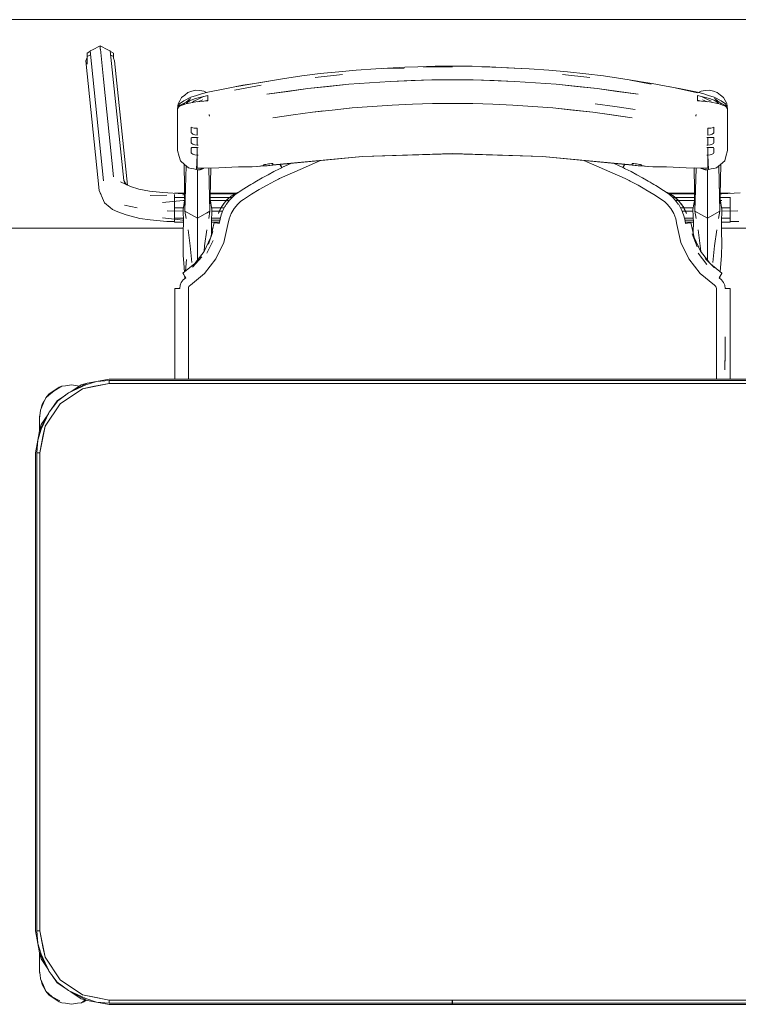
# Model space of a CAD drawing. Header units: millimetres. Extents: x 321 to 585, y -277 to 9.
# Tile 98 of 256: x 391.48 to 392.51, y -207.16 to -205.75. Entities that reach past the tile are written whole.
import ezdxf

# ---------------------------------------------------------------- set-up
doc = ezdxf.new("R2010")
doc.units = ezdxf.units.MM
doc.header["$MEASUREMENT"] = 0
doc.layers.add('IFC-Elemento de mobília-Contorno', color=152, linetype='Continuous', lineweight=5)
doc.layers.add('IFC-Viga-Contorno', color=66, linetype='Continuous', lineweight=5)

msp = doc.modelspace()

# ---------------------------------------------------------------- linework, layer by layer
at = {"layer": 'IFC-Elemento de mobília-Contorno', "color": 7, "lineweight": 5}
for p, q in [((391.5728, -205.7937), (391.5766, -205.7916)), ((391.5728, -205.7988), (391.5728, -205.7937)), ((391.5766, -205.7916), (391.5769, -205.7908)), ((391.5769, -205.7908), (391.5807, -205.7893)), ((391.5769, -205.7908), (391.5962, -205.9777)), ((391.5807, -205.7893), (391.5917, -205.7832)), ((391.5917, -205.7883), (391.5917, -205.7832)), ((391.5917, -205.7832), (391.6027, -205.7893)), ((391.5917, -205.7883), (391.5919, -205.7884)), ((391.5919, -205.7884), (391.5963, -205.8316)), ((391.6027, -205.7893), (391.6061, -205.7907)), ((391.6061, -205.7907), (391.6255, -205.9775)), ((391.6061, -205.7907), (391.6065, -205.7914)), ((391.6065, -205.7914), (391.6105, -205.7937)), ((391.6105, -205.8009), (391.6105, -205.7937)), ((391.6105, -205.7988), (391.6105, -205.7937)), ((391.5708, -205.805), (391.5728, -205.8003)), ((391.5708, -205.805), (391.5902, -205.9919)), ((391.5728, -205.7988), (391.5774, -205.7963)), ((391.5728, -205.8098), (391.5728, -205.7988)), ((391.6068, -205.7967), (391.6105, -205.7988)), ((391.6105, -205.8009), (391.6105, -205.7988)), ((391.6105, -205.8009), (391.6122, -205.8048)), ((391.6122, -205.8048), (391.6307, -205.9838)), ((391.8816, -205.8268), (391.9082, -205.8234)), ((391.9082, -205.8234), (391.935, -205.8206)), ((391.935, -205.8206), (391.9601, -205.8184)), ((391.9601, -205.8184), (391.9884, -205.8163)), ((391.9884, -205.8163), (392.0298, -205.814)), ((391.9996, -205.8162), (392.0292, -205.8153)), ((392.0298, -205.814), (392.0488, -205.8134)), ((392.0488, -205.8134), (392.0736, -205.8127)), ((392.0566, -205.8134), (392.0987, -205.8134)), ((392.0736, -205.8127), (392.0987, -205.8126)), ((392.0987, -205.8126), (392.1269, -205.8128)), ((392.1269, -205.8128), (392.1525, -205.8134)), ((392.1408, -205.8134), (392.1697, -205.8144)), ((392.1525, -205.8134), (392.1697, -205.8144)), ((392.1697, -205.8144), (392.1979, -205.8162)), ((392.1768, -205.8149), (392.209, -205.8163)), ((392.209, -205.8163), (392.2373, -205.8184)), ((392.2373, -205.8184), (392.264, -205.8207)), ((392.264, -205.8207), (392.2907, -205.8236)), ((392.2907, -205.8236), (392.3159, -205.8268)), ((391.5963, -205.8316), (391.6012, -205.8783)), ((391.7853, -205.8426), (391.8138, -205.8375)), ((391.797, -205.8401), (391.8138, -205.8375)), ((391.8138, -205.8375), (391.8425, -205.833)), ((391.82, -205.8365), (391.8538, -205.8309)), ((391.8538, -205.8309), (391.8816, -205.8268)), ((391.9012, -205.829), (391.9405, -205.8247)), ((391.9496, -205.8386), (392.0091, -205.8345)), ((391.9496, -205.8386), (391.9793, -205.8365)), ((391.9793, -205.8365), (392.0091, -205.8345)), ((392.0091, -205.8345), (392.0688, -205.8324)), ((392.0091, -205.8345), (392.039, -205.8334)), ((392.039, -205.8334), (392.0688, -205.8324)), ((392.0688, -205.8324), (392.1286, -205.8324)), ((392.1286, -205.8324), (392.1883, -205.8345)), ((392.1286, -205.8324), (392.1585, -205.8334)), ((392.1585, -205.8334), (392.1883, -205.8345)), ((392.1883, -205.8345), (392.2479, -205.8386)), ((392.1883, -205.8345), (392.2181, -205.8366)), ((392.2181, -205.8366), (392.2479, -205.8386)), ((392.2569, -205.8248), (392.2962, -205.829)), ((392.3159, -205.8268), (392.3437, -205.8309)), ((392.3437, -205.8309), (392.365, -205.8344)), ((392.355, -205.833), (392.3846, -205.8384)), ((392.355, -205.833), (392.386, -205.8374)), ((392.386, -205.8374), (392.4036, -205.8408)), ((391.7132, -205.8542), (391.7177, -205.8504)), ((391.7177, -205.8504), (391.7234, -205.8487)), ((391.7234, -205.8487), (391.7291, -205.8471)), ((391.7291, -205.8471), (391.7349, -205.8478)), ((391.7349, -205.8478), (391.7408, -205.8485)), ((391.7373, -205.8525), (391.7463, -205.8502)), ((391.7408, -205.8485), (391.7445, -205.8506)), ((391.7463, -205.8502), (391.7732, -205.8447)), ((391.7732, -205.8447), (391.797, -205.8401)), ((391.7847, -205.847), (391.8233, -205.8401)), ((391.8316, -205.8531), (391.8904, -205.8449)), ((391.8316, -205.8531), (391.8615, -205.8489)), ((391.8615, -205.8489), (391.8904, -205.8449)), ((391.8904, -205.8449), (391.9496, -205.8386)), ((391.8904, -205.8449), (391.92, -205.8417)), ((391.92, -205.8417), (391.9496, -205.8386)), ((392.2479, -205.8386), (392.3071, -205.8449)), ((392.2479, -205.8386), (392.2775, -205.8417)), ((392.2775, -205.8417), (392.3071, -205.8449)), ((392.3071, -205.8449), (392.3658, -205.8531)), ((392.3071, -205.8449), (392.3359, -205.8489)), ((392.3359, -205.8489), (392.3658, -205.8531)), ((392.4036, -205.8408), (392.4274, -205.8452)), ((392.4122, -205.8426), (392.4514, -205.851)), ((392.4274, -205.8452), (392.4511, -205.8502)), ((392.4511, -205.8502), (392.4602, -205.8525)), ((392.4529, -205.8506), (392.4567, -205.8485)), ((392.4567, -205.8485), (392.4625, -205.8478)), ((392.4625, -205.8478), (392.4684, -205.8471)), ((392.4684, -205.8471), (392.4741, -205.8488)), ((392.4741, -205.8488), (392.4798, -205.8504)), ((392.4798, -205.8504), (392.4843, -205.8542)), ((391.7039, -205.8668), (391.7063, -205.8624)), ((391.7057, -205.867), (391.7118, -205.8624)), ((391.7059, -205.8694), (391.7151, -205.8643)), ((391.7063, -205.8624), (391.7087, -205.858)), ((391.7087, -205.858), (391.7132, -205.8542)), ((391.7114, -205.868), (391.713, -205.8657)), ((391.7118, -205.8624), (391.7221, -205.8575)), ((391.715, -205.8667), (391.729, -205.8641)), ((391.7151, -205.8643), (391.7216, -205.8591)), ((391.7151, -205.8643), (391.7289, -205.8592)), ((391.7159, -205.8665), (391.7166, -205.8655)), ((391.7166, -205.8655), (391.7205, -205.8623)), ((391.7221, -205.8575), (391.7302, -205.8548)), ((391.7243, -205.8649), (391.7265, -205.8629)), ((391.7265, -205.8629), (391.7334, -205.8597)), ((391.7289, -205.8592), (391.7464, -205.8547)), ((391.729, -205.8641), (391.7464, -205.8625)), ((391.7302, -205.8548), (391.7373, -205.8525)), ((391.732, -205.8638), (391.7391, -205.8609)), ((391.7334, -205.8597), (391.7403, -205.8563)), ((391.7429, -205.8628), (391.7464, -205.8618)), ((391.7449, -205.8622), (391.7457, -205.8625)), ((391.7464, -205.8567), (391.7464, -205.8547)), ((391.7464, -205.8586), (391.7464, -205.8567)), ((391.7464, -205.8605), (391.7464, -205.8586)), ((391.7464, -205.8625), (391.7464, -205.8605)), ((392.4511, -205.8567), (392.4511, -205.8547)), ((392.4511, -205.8547), (392.4686, -205.8592)), ((392.4511, -205.8586), (392.4511, -205.8567)), ((392.4511, -205.8605), (392.4511, -205.8586)), ((392.4511, -205.8625), (392.4511, -205.8605)), ((392.4511, -205.8618), (392.4546, -205.8628)), ((392.4511, -205.8625), (392.4684, -205.8641)), ((392.4514, -205.8625), (392.4523, -205.8621)), ((392.4571, -205.8564), (392.464, -205.8598)), ((392.4583, -205.8609), (392.4654, -205.8638)), ((392.4602, -205.8525), (392.4673, -205.8548)), ((392.464, -205.8598), (392.471, -205.8629)), ((392.4673, -205.8548), (392.4754, -205.8575)), ((392.4684, -205.8641), (392.4825, -205.8667)), ((392.4686, -205.8592), (392.4823, -205.8643)), ((392.4754, -205.8575), (392.4856, -205.8624)), ((392.4758, -205.8591), (392.4823, -205.8643)), ((392.4763, -205.862), (392.4806, -205.8655)), ((392.4806, -205.8655), (392.4813, -205.8665)), ((392.4823, -205.8643), (392.4916, -205.8694)), ((392.4843, -205.8542), (392.4888, -205.858)), ((392.4843, -205.8657), (392.4856, -205.8678)), ((392.4856, -205.8624), (392.4915, -205.8668)), ((392.4888, -205.858), (392.4912, -205.8623)), ((392.4912, -205.8623), (392.4935, -205.8666)), ((391.6012, -205.8783), (391.606, -205.925)), ((391.7027, -205.8739), (391.7039, -205.8668)), ((391.7027, -205.8739), (391.7057, -205.867)), ((391.7027, -205.8739), (391.7059, -205.8694)), ((391.7027, -205.8739), (391.7044, -205.8718)), ((391.7027, -205.8889), (391.7027, -205.8739)), ((391.7044, -205.8718), (391.7059, -205.8701)), ((391.7059, -205.8701), (391.715, -205.8667)), ((391.7071, -205.8688), (391.7101, -205.8685)), ((391.8693, -205.8828), (391.8969, -205.8788)), ((391.8969, -205.8788), (391.9256, -205.8758)), ((391.8969, -205.8788), (391.9131, -205.8771)), ((391.9256, -205.8758), (391.9543, -205.8727)), ((391.9422, -205.874), (391.9543, -205.8727)), ((391.9543, -205.8727), (392.0119, -205.8686)), ((391.9543, -205.8727), (391.9831, -205.8706)), ((391.9831, -205.8706), (392.0119, -205.8686)), ((392.0119, -205.8686), (392.0409, -205.8676)), ((392.0409, -205.8676), (392.0698, -205.8665)), ((392.0698, -205.8665), (392.1277, -205.8665)), ((392.1277, -205.8665), (392.1566, -205.8676)), ((392.1566, -205.8676), (392.1855, -205.8686)), ((392.1855, -205.8686), (392.2432, -205.8727)), ((392.1855, -205.8686), (392.2143, -205.8706)), ((392.2143, -205.8706), (392.2432, -205.8727)), ((392.2432, -205.8727), (392.3005, -205.8788)), ((392.2432, -205.8727), (392.2718, -205.8758)), ((392.2718, -205.8758), (392.3005, -205.8788)), ((392.3005, -205.8788), (392.3574, -205.8869)), ((392.3005, -205.8788), (392.3282, -205.8828)), ((392.3039, -205.8668), (392.3323, -205.8708)), ((392.3039, -205.8668), (392.3321, -205.8708)), ((392.3321, -205.8708), (392.3618, -205.875)), ((392.3323, -205.8708), (392.3618, -205.875)), ((392.4825, -205.8667), (392.4916, -205.8701)), ((392.4875, -205.8686), (392.4903, -205.8687)), ((392.4915, -205.8668), (392.4947, -205.8739)), ((392.4916, -205.8694), (392.4947, -205.8739)), ((392.4916, -205.8701), (392.493, -205.8718)), ((392.493, -205.8718), (392.4947, -205.8739)), ((392.4935, -205.8666), (392.4947, -205.8739)), ((392.4947, -205.8889), (392.4947, -205.8739)), ((391.7027, -205.904), (391.7027, -205.8889)), ((391.7483, -205.8824), (391.7485, -205.8834)), ((391.7483, -205.8824), (391.7487, -205.8846)), ((391.7485, -205.8834), (391.7487, -205.8846)), ((391.8401, -205.8869), (391.8693, -205.8828)), ((392.3282, -205.8828), (392.3574, -205.8869)), ((392.4488, -205.8846), (392.4492, -205.8824)), ((392.4488, -205.8846), (392.449, -205.8834)), ((392.449, -205.8834), (392.4492, -205.8824)), ((392.4947, -205.9039), (392.4947, -205.8889)), ((391.7027, -205.919), (391.7027, -205.904)), ((391.7227, -205.9007), (391.7248, -205.9013)), ((391.7227, -205.9027), (391.7227, -205.9007)), ((391.7227, -205.9046), (391.7227, -205.9027)), ((391.7227, -205.9065), (391.7227, -205.9046)), ((391.7227, -205.9084), (391.7227, -205.9065)), ((391.7227, -205.9084), (391.7233, -205.9093)), ((391.7248, -205.9013), (391.7269, -205.9017)), ((391.7269, -205.9017), (391.7291, -205.902)), ((391.7291, -205.902), (391.7312, -205.9021)), ((391.7312, -205.9045), (391.7312, -205.9021)), ((391.7312, -205.907), (391.7312, -205.9045)), ((391.7312, -205.9094), (391.7312, -205.9069)), ((392.4662, -205.9021), (392.4684, -205.902)), ((392.4662, -205.9045), (392.4662, -205.9021)), ((392.4662, -205.907), (392.4662, -205.9045)), ((392.4662, -205.9094), (392.4662, -205.9069)), ((392.4684, -205.902), (392.4705, -205.9017)), ((392.4705, -205.9017), (392.4726, -205.9013)), ((392.4726, -205.9013), (392.4747, -205.9007)), ((392.4741, -205.9093), (392.4747, -205.9084)), ((392.4747, -205.9027), (392.4747, -205.9007)), ((392.4747, -205.9046), (392.4747, -205.9027)), ((392.4747, -205.9065), (392.4747, -205.9046)), ((392.4747, -205.9084), (392.4747, -205.9065)), ((392.4947, -205.9189), (392.4947, -205.9039)), ((391.7027, -205.934), (391.7027, -205.919)), ((391.7227, -205.9159), (391.7233, -205.9154)), ((391.7227, -205.9177), (391.7227, -205.9159)), ((391.7227, -205.9195), (391.7227, -205.9177)), ((391.7227, -205.9212), (391.7227, -205.9195)), ((391.7227, -205.923), (391.7227, -205.9212)), ((391.7227, -205.923), (391.7233, -205.9239)), ((391.7233, -205.9093), (391.7251, -205.9104)), ((391.7233, -205.9154), (391.7251, -205.9152)), ((391.7251, -205.9104), (391.7278, -205.9114)), ((391.7251, -205.9152), (391.7278, -205.9152)), ((391.7278, -205.9114), (391.7312, -205.9118)), ((391.7278, -205.9152), (391.7312, -205.9152)), ((391.7312, -205.9118), (391.7312, -205.9094)), ((391.7312, -205.918), (391.7312, -205.9152)), ((391.7312, -205.9208), (391.7312, -205.918)), ((391.7312, -205.9236), (391.7312, -205.9208)), ((391.7315, -205.9152), (391.7316, -205.9152)), ((391.732, -205.9152), (391.7324, -205.9152)), ((391.7324, -205.9152), (391.7327, -205.9152)), ((392.4647, -205.9152), (392.4651, -205.9152)), ((392.4651, -205.9152), (392.4655, -205.9152)), ((392.4662, -205.9118), (392.4662, -205.9094)), ((392.4662, -205.9118), (392.4696, -205.9114)), ((392.4662, -205.918), (392.4662, -205.9152)), ((392.4662, -205.9152), (392.4696, -205.9152)), ((392.4662, -205.9208), (392.4662, -205.918)), ((392.4662, -205.9236), (392.4662, -205.9208)), ((392.4696, -205.9114), (392.4723, -205.9104)), ((392.4696, -205.9152), (392.4723, -205.9152)), ((392.4723, -205.9104), (392.4741, -205.9093)), ((392.4723, -205.9152), (392.4741, -205.9154)), ((392.4741, -205.9154), (392.4747, -205.9159)), ((392.4741, -205.9239), (392.4747, -205.923)), ((392.4747, -205.9177), (392.4747, -205.9159)), ((392.4747, -205.9195), (392.4747, -205.9177)), ((392.4747, -205.9212), (392.4747, -205.9195)), ((392.4747, -205.923), (392.4747, -205.9212)), ((392.4947, -205.934), (392.4947, -205.9189)), ((391.606, -205.925), (391.6109, -205.9718)), ((391.7027, -205.934), (391.7052, -205.9426)), ((391.7227, -205.9305), (391.7233, -205.9299)), ((391.7227, -205.9322), (391.7227, -205.9305)), ((391.7227, -205.934), (391.7227, -205.9322)), ((391.7227, -205.9358), (391.7227, -205.934)), ((391.7227, -205.9375), (391.7227, -205.9358)), ((391.7233, -205.9239), (391.7251, -205.925)), ((391.7233, -205.9299), (391.7251, -205.9298)), ((391.7251, -205.925), (391.7278, -205.9259)), ((391.7251, -205.9298), (391.7278, -205.9298)), ((391.7278, -205.9259), (391.7312, -205.9264)), ((391.7278, -205.9298), (391.7312, -205.9298)), ((391.7312, -205.9264), (391.7312, -205.9236)), ((391.7312, -205.9326), (391.7312, -205.9298)), ((391.7312, -205.9353), (391.7312, -205.9326)), ((391.7312, -205.9382), (391.7312, -205.9353)), ((391.7315, -205.9264), (391.7327, -205.9264)), ((391.7316, -205.9264), (391.732, -205.9264)), ((391.7316, -205.9298), (391.7317, -205.9298)), ((391.732, -205.9264), (391.7324, -205.9264)), ((391.732, -205.9298), (391.7324, -205.9298)), ((391.7324, -205.9298), (391.7327, -205.9298)), ((392.4647, -205.9264), (392.4659, -205.9264)), ((392.4647, -205.9298), (392.4651, -205.9298)), ((392.4651, -205.9264), (392.4655, -205.9264)), ((392.4651, -205.9298), (392.4655, -205.9298)), ((392.4655, -205.9264), (392.4659, -205.9264)), ((392.4662, -205.9264), (392.4662, -205.9236)), ((392.4662, -205.9264), (392.4696, -205.9259)), ((392.4662, -205.9326), (392.4662, -205.9298)), ((392.4662, -205.9298), (392.4696, -205.9298)), ((392.4662, -205.9353), (392.4662, -205.9326)), ((392.4662, -205.9382), (392.4662, -205.9353)), ((392.4696, -205.9259), (392.4723, -205.925)), ((392.4696, -205.9298), (392.4723, -205.9298)), ((392.4723, -205.925), (392.4741, -205.9239)), ((392.4723, -205.9298), (392.4741, -205.9299)), ((392.4741, -205.9299), (392.4747, -205.9305)), ((392.4747, -205.9322), (392.4747, -205.9305)), ((392.4747, -205.934), (392.4747, -205.9322)), ((392.4747, -205.9358), (392.4747, -205.934)), ((392.4747, -205.9375), (392.4747, -205.9358)), ((392.4922, -205.9426), (392.4947, -205.934)), ((391.7052, -205.9426), (391.707, -205.9488)), ((391.707, -205.9488), (391.7128, -205.954)), ((391.7227, -205.9375), (391.7233, -205.9385)), ((391.7233, -205.9385), (391.7251, -205.9395)), ((391.7251, -205.9395), (391.7278, -205.9405)), ((391.7278, -205.9405), (391.7312, -205.9409)), ((391.7302, -205.9613), (391.7312, -205.9409)), ((391.7312, -205.9409), (391.7312, -205.9382)), ((391.7312, -205.9593), (391.7312, -205.9409)), ((391.7312, -205.9409), (391.7327, -205.941)), ((391.7312, -205.9409), (391.7315, -205.941)), ((391.7324, -205.941), (391.7327, -205.941)), ((391.84, -205.955), (391.9046, -205.9489)), ((391.8401, -205.9545), (391.9691, -205.9425)), ((391.8793, -205.9615), (391.9087, -205.9486)), ((391.9046, -205.9489), (391.9691, -205.9429)), ((391.9087, -205.9486), (391.909, -205.9485)), ((391.9691, -205.9425), (392.0987, -205.9384)), ((391.9691, -205.9429), (392.0339, -205.9409)), ((392.0339, -205.9409), (392.0987, -205.9389)), ((392.0987, -205.9384), (392.2283, -205.9425)), ((392.0987, -205.9389), (392.1635, -205.9409)), ((392.1635, -205.9409), (392.2283, -205.9429)), ((392.2283, -205.9425), (392.3574, -205.9545)), ((392.2283, -205.9429), (392.3072, -205.9503)), ((392.2879, -205.9485), (392.3472, -205.9743)), ((392.3072, -205.9503), (392.3574, -205.955)), ((392.4647, -205.941), (392.4662, -205.9409)), ((392.4647, -205.941), (392.4651, -205.941)), ((392.4659, -205.941), (392.4662, -205.9409)), ((392.4662, -205.9409), (392.4662, -205.9382)), ((392.4662, -205.9409), (392.4696, -205.9405)), ((392.4662, -205.9593), (392.4662, -205.9409)), ((392.4662, -205.9409), (392.4673, -205.9613)), ((392.4696, -205.9405), (392.4723, -205.9395)), ((392.4723, -205.9395), (392.4741, -205.9385)), ((392.4741, -205.9385), (392.4747, -205.9375)), ((392.4846, -205.954), (392.4904, -205.9488)), ((392.4904, -205.9488), (392.4922, -205.9426)), ((391.7123, -205.9535), (391.7136, -206.0215)), ((391.7128, -205.954), (391.7186, -205.9592)), ((391.7136, -206.0215), (391.7153, -205.9562)), ((391.7186, -205.9592), (391.7225, -205.9599)), ((391.7225, -205.9599), (391.7263, -205.9606)), ((391.7263, -205.9606), (391.7302, -205.9613)), ((391.7302, -205.9613), (391.7312, -205.9615)), ((391.7312, -205.9593), (391.7349, -205.9597)), ((391.7312, -205.9593), (391.7321, -205.9594)), ((391.7312, -205.9615), (391.7321, -205.9617)), ((391.7315, -205.9644), (391.7315, -205.9616)), ((391.7315, -205.998), (391.7315, -205.9644)), ((391.7321, -205.9594), (391.7331, -205.9595)), ((391.7321, -205.9617), (391.7331, -205.9619)), ((391.7331, -205.9595), (391.734, -205.9596)), ((391.7331, -205.9619), (391.7341, -205.9621)), ((391.734, -205.9596), (391.7349, -205.9597)), ((391.7341, -205.9621), (391.7348, -205.9618)), ((391.7348, -205.9618), (391.7356, -205.9615)), ((391.7349, -205.9597), (391.7386, -205.9597)), ((391.7349, -205.9597), (391.7358, -205.9597)), ((391.7356, -205.9615), (391.736, -205.9613)), ((391.7358, -205.9597), (391.7363, -205.9597)), ((391.736, -205.9613), (391.7364, -205.9612)), ((391.7363, -205.9597), (391.7368, -205.9597)), ((391.7364, -205.9612), (391.7368, -205.9611)), ((391.7368, -205.9597), (391.7372, -205.9597)), ((391.7368, -205.9611), (391.7372, -205.9609)), ((391.7372, -205.9597), (391.7377, -205.9597)), ((391.7372, -205.9609), (391.7375, -205.9608)), ((391.7375, -205.9608), (391.7379, -205.9606)), ((391.7377, -205.9597), (391.7382, -205.9597)), ((391.7379, -205.9606), (391.7383, -205.9605)), ((391.7383, -205.9605), (391.7387, -205.9603)), ((391.7386, -205.9597), (391.7624, -205.959)), ((391.7387, -205.9603), (391.7391, -205.9602)), ((391.7391, -205.9602), (391.7395, -205.96)), ((391.7395, -205.96), (391.7399, -205.9599)), ((391.7399, -205.9599), (391.7403, -205.9598)), ((391.7403, -205.9598), (391.7404, -205.9596)), ((391.7479, -205.9594), (391.7495, -206.0215)), ((391.7495, -206.0215), (391.7506, -205.9593)), ((391.7624, -205.959), (391.7906, -205.9578)), ((391.7906, -205.9578), (391.7936, -205.9575)), ((391.7936, -205.9575), (391.7976, -205.9577)), ((391.7976, -205.9577), (391.8018, -205.9577)), ((391.8018, -205.9577), (391.806, -205.9578)), ((391.806, -205.9578), (391.8103, -205.9577)), ((391.8101, -205.9578), (391.8286, -205.9563)), ((391.8101, -205.9577), (391.8101, -205.9578)), ((391.8101, -205.9578), (391.8103, -205.9577)), ((391.8186, -205.9569), (391.8267, -205.9559)), ((391.8186, -205.9569), (391.8268, -205.9561)), ((391.8267, -205.9553), (391.8271, -205.9548)), ((391.8267, -205.9554), (391.8267, -205.9553)), ((391.8267, -205.9556), (391.8267, -205.9554)), ((391.8267, -205.9557), (391.8267, -205.9556)), ((391.8267, -205.9559), (391.8267, -205.9557)), ((391.8268, -205.9561), (391.8275, -205.9563)), ((391.8271, -205.9548), (391.8282, -205.9544)), ((391.8275, -205.9563), (391.8286, -205.9563)), ((391.8282, -205.9544), (391.8298, -205.954)), ((391.8286, -205.9563), (391.8301, -205.9562)), ((391.8298, -205.954), (391.8317, -205.9537)), ((391.8301, -205.9562), (391.8317, -205.956)), ((391.8317, -205.9537), (391.8338, -205.9534)), ((391.8317, -205.956), (391.8338, -205.9557)), ((391.8331, -205.9689), (391.8414, -205.9645)), ((391.8338, -205.9534), (391.8359, -205.9532)), ((391.8338, -205.9557), (391.8359, -205.9555)), ((391.8359, -205.9532), (391.838, -205.9529)), ((391.8359, -205.9555), (391.8379, -205.9552)), ((391.8379, -205.9552), (391.84, -205.955)), ((391.838, -205.9529), (391.8401, -205.9527)), ((391.8396, -205.9527), (391.84, -205.955)), ((391.8396, -205.9527), (391.84, -205.955)), ((391.8401, -205.9531), (391.8401, -205.9527)), ((391.8401, -205.9536), (391.8401, -205.9531)), ((391.8401, -205.9541), (391.8401, -205.9536)), ((391.8401, -205.9545), (391.8401, -205.9541)), ((391.8414, -205.9645), (391.8498, -205.9603)), ((391.8498, -205.9603), (391.8506, -205.9599)), ((391.8498, -205.9743), (391.8793, -205.9615)), ((391.8504, -205.954), (391.8506, -205.9546)), ((391.8506, -205.9546), (391.8518, -205.957)), ((391.8506, -205.9599), (391.8515, -205.9595)), ((391.8508, -205.954), (391.8518, -205.956)), ((391.8515, -205.9595), (391.8523, -205.959)), ((391.8518, -205.956), (391.8531, -205.9586)), ((391.8518, -205.957), (391.8522, -205.9568)), ((391.8518, -205.957), (391.8522, -205.9568)), ((391.8518, -205.957), (391.8527, -205.9588)), ((391.8523, -205.959), (391.8531, -205.9586)), ((391.8531, -205.9586), (391.8667, -205.9525)), ((391.8531, -205.9586), (391.8666, -205.9525)), ((392.3303, -205.9524), (392.3439, -205.9586)), ((392.3303, -205.9524), (392.3439, -205.9586)), ((392.3439, -205.9586), (392.3452, -205.956)), ((392.3439, -205.9586), (392.3448, -205.959)), ((392.3443, -205.9588), (392.3452, -205.957)), ((392.3448, -205.9568), (392.3452, -205.957)), ((392.3448, -205.9568), (392.3452, -205.957)), ((392.3448, -205.959), (392.3456, -205.9595)), ((392.3452, -205.956), (392.3463, -205.9539)), ((392.3452, -205.957), (392.3464, -205.9546)), ((392.3456, -205.9595), (392.3464, -205.9599)), ((392.3464, -205.9546), (392.3467, -205.954)), ((392.3464, -205.9599), (392.3472, -205.9603)), ((392.3472, -205.9603), (392.3557, -205.9645)), ((392.3557, -205.9645), (392.364, -205.9689)), ((392.3574, -205.9531), (392.3574, -205.9527)), ((392.3574, -205.9527), (392.3595, -205.9529)), ((392.3574, -205.9536), (392.3574, -205.9531)), ((392.3574, -205.9541), (392.3574, -205.9536)), ((392.3574, -205.9545), (392.3574, -205.9541)), ((392.3574, -205.955), (392.3595, -205.9552)), ((392.3595, -205.9529), (392.3616, -205.9532)), ((392.3595, -205.9552), (392.3616, -205.9555)), ((392.3616, -205.9532), (392.3636, -205.9534)), ((392.3616, -205.9555), (392.3637, -205.9557)), ((392.3636, -205.9534), (392.3657, -205.9537)), ((392.3637, -205.9557), (392.3657, -205.956)), ((392.3657, -205.9537), (392.3676, -205.954)), ((392.3657, -205.956), (392.3674, -205.9562)), ((392.3674, -205.9562), (392.3689, -205.9563)), ((392.3676, -205.954), (392.3693, -205.9544)), ((392.3689, -205.9563), (392.3873, -205.9578)), ((392.3689, -205.9563), (392.37, -205.9563)), ((392.3693, -205.9544), (392.3703, -205.9548)), ((392.37, -205.9563), (392.3706, -205.9561)), ((392.3703, -205.9548), (392.3707, -205.9553)), ((392.3706, -205.9561), (392.3789, -205.9569)), ((392.3707, -205.9554), (392.3707, -205.9553)), ((392.3707, -205.9556), (392.3707, -205.9554)), ((392.3707, -205.9557), (392.3707, -205.9556)), ((392.3707, -205.9559), (392.3707, -205.9557)), ((392.3707, -205.9559), (392.3789, -205.9569)), ((392.3872, -205.9577), (392.3873, -205.9578)), ((392.3872, -205.9577), (392.3915, -205.9578)), ((392.3873, -205.9578), (392.3873, -205.9577)), ((392.3915, -205.9578), (392.3957, -205.9577)), ((392.3957, -205.9577), (392.3998, -205.9577)), ((392.3998, -205.9577), (392.4039, -205.9575)), ((392.4039, -205.9575), (392.4069, -205.9578)), ((392.4069, -205.9578), (392.435, -205.959)), ((392.435, -205.959), (392.4552, -205.9595)), ((392.435, -205.959), (392.4662, -205.9593)), ((392.4464, -205.9593), (392.4476, -206.0215)), ((392.4465, -205.9591), (392.462, -205.9597)), ((392.4476, -206.0215), (392.4492, -205.9593)), ((392.4565, -205.9595), (392.4567, -205.9596)), ((392.4567, -205.9596), (392.4572, -205.9598)), ((392.457, -205.9595), (392.4572, -205.9598)), ((392.4572, -205.9595), (392.4572, -205.9598)), ((392.4572, -205.9595), (392.4576, -205.9599)), ((392.4572, -205.9598), (392.4576, -205.9599)), ((392.4574, -205.9595), (392.4576, -205.9599)), ((392.4574, -205.9595), (392.458, -205.96)), ((392.4576, -205.9599), (392.458, -205.96)), ((392.458, -205.96), (392.458, -205.9596)), ((392.458, -205.96), (392.4584, -205.9602)), ((392.4584, -205.9602), (392.4587, -205.9603)), ((392.4586, -205.9596), (392.4591, -205.9605)), ((392.4587, -205.9603), (392.4591, -205.9605)), ((392.4591, -205.9596), (392.4591, -205.9605)), ((392.4591, -205.9605), (392.4595, -205.9606)), ((392.4595, -205.9606), (392.4599, -205.9608)), ((392.4599, -205.9608), (392.4603, -205.9609)), ((392.4603, -205.9609), (392.4607, -205.9611)), ((392.4607, -205.9611), (392.4611, -205.9612)), ((392.4611, -205.9612), (392.4615, -205.9613)), ((392.4615, -205.9613), (392.4618, -205.9615)), ((392.4618, -205.9615), (392.4622, -205.9616)), ((392.462, -205.9597), (392.4641, -205.9596)), ((392.462, -205.9597), (392.4625, -205.9597)), ((392.4622, -205.9616), (392.4626, -205.9618)), ((392.4625, -205.9597), (392.463, -205.9596)), ((392.4626, -205.9618), (392.463, -205.9619)), ((392.463, -205.9596), (392.4636, -205.9596)), ((392.463, -205.9619), (392.4634, -205.9621)), ((392.4634, -205.9621), (392.4639, -205.962)), ((392.4636, -205.9596), (392.4641, -205.9596)), ((392.4639, -205.962), (392.4644, -205.9619)), ((392.4641, -205.9596), (392.4662, -205.9593)), ((392.4641, -205.9596), (392.4646, -205.9595)), ((392.4644, -205.9619), (392.4653, -205.9617)), ((392.4646, -205.9595), (392.4652, -205.9594)), ((392.4652, -205.9594), (392.4662, -205.9593)), ((392.4653, -205.9617), (392.4663, -205.9615)), ((392.4655, -205.9593), (392.4662, -205.9593)), ((392.4655, -205.9644), (392.4655, -205.9617)), ((392.4655, -205.998), (392.4655, -205.9644)), ((392.4663, -205.9615), (392.4673, -205.9613)), ((392.4673, -205.9613), (392.4711, -205.9606)), ((392.4711, -205.9606), (392.475, -205.9599)), ((392.475, -205.9599), (392.4788, -205.9592)), ((392.4788, -205.9592), (392.4846, -205.954)), ((392.4818, -205.9565), (392.4835, -206.0215)), ((392.4835, -206.0215), (392.4848, -205.9539)), ((391.6206, -205.9791), (391.635, -205.9858)), ((391.6255, -205.9775), (391.629, -205.9828)), ((391.8112, -205.9814), (391.8139, -205.9797)), ((391.8139, -205.9797), (391.8166, -205.9781)), ((391.8166, -205.9781), (391.8248, -205.9734)), ((391.8248, -205.9734), (391.8331, -205.9689)), ((391.8317, -205.9839), (391.8426, -205.978)), ((391.8426, -205.978), (391.8444, -205.9771)), ((391.8444, -205.9771), (391.8462, -205.9761)), ((391.8462, -205.9761), (391.848, -205.9752)), ((391.848, -205.9752), (391.8498, -205.9743)), ((392.3472, -205.9743), (392.349, -205.9752)), ((392.349, -205.9752), (392.3509, -205.9761)), ((392.3509, -205.9761), (392.3527, -205.9771)), ((392.3527, -205.9771), (392.3545, -205.978)), ((392.3545, -205.978), (392.3659, -205.9842)), ((392.364, -205.9689), (392.3723, -205.9734)), ((392.3723, -205.9734), (392.3805, -205.9781)), ((392.3805, -205.9781), (392.3832, -205.9797)), ((392.3832, -205.9797), (392.3859, -205.9814)), ((391.5902, -205.9919), (391.593, -205.9978)), ((391.5902, -205.9919), (391.5962, -206.006)), ((391.6262, -205.9806), (391.6299, -205.9834)), ((391.635, -205.9858), (391.6472, -205.9896)), ((391.6472, -205.9896), (391.6627, -205.9925)), ((391.6627, -205.9925), (391.6817, -205.9946)), ((391.7849, -205.9969), (391.7912, -205.9939)), ((391.7882, -205.995), (391.7916, -205.9936)), ((391.791, -205.994), (391.7946, -205.9916)), ((391.7946, -205.9916), (391.7983, -205.9893)), ((391.7983, -205.9893), (391.802, -205.987)), ((391.802, -205.987), (391.8058, -205.9847)), ((391.8058, -205.9847), (391.8085, -205.983)), ((391.8085, -205.983), (391.8112, -205.9814)), ((391.8093, -205.9971), (391.8206, -205.9902)), ((391.8206, -205.9902), (391.8317, -205.9839)), ((392.3659, -205.9842), (392.3756, -205.9898)), ((392.3756, -205.9898), (392.3771, -205.9906)), ((392.3771, -205.9906), (392.3883, -205.9974)), ((392.3859, -205.9814), (392.3886, -205.983)), ((392.3886, -205.983), (392.3912, -205.9846)), ((392.3912, -205.9846), (392.395, -205.987)), ((392.395, -205.987), (392.3987, -205.9893)), ((392.3987, -205.9893), (392.4024, -205.9916)), ((392.4024, -205.9916), (392.4062, -205.9941)), ((392.4055, -205.9936), (392.4089, -205.995)), ((391.5962, -206.006), (391.5977, -206.0096)), ((391.6633, -205.9989), (391.6874, -205.9983)), ((391.681, -206.0088), (391.7108, -206.006)), ((391.6817, -205.9946), (391.7108, -205.9964)), ((391.6985, -205.9956), (391.6985, -205.9954)), ((391.6985, -205.9954), (391.7131, -205.9954)), ((391.6985, -206.0017), (391.6985, -205.9975)), ((391.6985, -206.0017), (391.7132, -206.0017)), ((391.6985, -206.0166), (391.6985, -206.0017)), ((391.7108, -205.9986), (391.7108, -205.9964)), ((391.7108, -205.9964), (391.7131, -205.9964)), ((391.7108, -206.0191), (391.7133, -206.0035)), ((391.7108, -206.006), (391.7129, -206.006)), ((391.7315, -206.0316), (391.7315, -205.998)), ((391.7498, -206.0017), (391.7781, -206.0017)), ((391.7498, -206.0035), (391.7522, -206.0191)), ((391.7499, -205.9964), (391.7858, -205.9964)), ((391.75, -205.9954), (391.7875, -205.9954)), ((391.7502, -206.006), (391.7734, -206.006)), ((391.7685, -206.0118), (391.772, -206.0074)), ((391.7695, -206.0103), (391.772, -206.0074)), ((391.771, -206.0086), (391.7732, -206.0062)), ((391.772, -206.0074), (391.7759, -206.0035)), ((391.772, -206.0074), (391.775, -206.0042)), ((391.7735, -206.006), (391.7775, -206.006)), ((391.7735, -206.0111), (391.7772, -206.0062)), ((391.775, -206.0042), (391.7813, -205.9991)), ((391.7759, -206.0035), (391.7802, -206)), ((391.7772, -206.0062), (391.7814, -206.0017)), ((391.7781, -206.0017), (391.7814, -206.0017)), ((391.7802, -206), (391.7849, -205.9969)), ((391.7813, -205.9991), (391.7849, -205.9969)), ((391.7814, -206.0017), (391.786, -205.9976)), ((391.7844, -205.9972), (391.7852, -205.9968)), ((391.7849, -205.9969), (391.7882, -205.995)), ((391.786, -205.9976), (391.791, -205.994)), ((391.786, -205.9964), (391.7877, -205.9964)), ((391.788, -205.9954), (391.789, -205.9954)), ((391.7915, -206.0092), (391.7935, -206.0075)), ((391.7935, -206.0075), (391.7956, -206.0059)), ((391.7956, -206.0059), (391.7977, -206.0044)), ((391.7977, -206.0044), (391.8093, -205.9971)), ((392.3883, -205.9974), (392.3993, -206.0044)), ((392.3993, -206.0044), (392.4015, -206.0059)), ((392.4015, -206.0059), (392.4036, -206.0075)), ((392.4036, -206.0075), (392.4056, -206.0092)), ((392.4061, -205.994), (392.411, -205.9976)), ((392.4061, -205.9941), (392.4122, -205.9969)), ((392.408, -205.9954), (392.409, -205.9954)), ((392.4089, -205.995), (392.4122, -205.9969)), ((392.4093, -205.9964), (392.411, -205.9964)), ((392.4096, -205.9954), (392.4471, -205.9954)), ((392.411, -205.9976), (392.4156, -206.0017)), ((392.4113, -205.9964), (392.4471, -205.9964)), ((392.4119, -205.9968), (392.4127, -205.9972)), ((392.4122, -205.9969), (392.4168, -206)), ((392.4122, -205.9969), (392.4158, -205.9991)), ((392.4156, -206.0017), (392.4189, -206.0017)), ((392.4156, -206.0017), (392.4198, -206.0062)), ((392.4158, -205.9991), (392.422, -206.0042)), ((392.4168, -206), (392.4212, -206.0035)), ((392.419, -206.0017), (392.4472, -206.0017)), ((392.4196, -206.006), (392.4236, -206.006)), ((392.4198, -206.0062), (392.4235, -206.0111)), ((392.4212, -206.0035), (392.4251, -206.0074)), ((392.422, -206.0042), (392.4251, -206.0074)), ((392.4237, -206.006), (392.4469, -206.006)), ((392.4238, -206.0062), (392.426, -206.0086)), ((392.4251, -206.0074), (392.4275, -206.0103)), ((392.4251, -206.0074), (392.4285, -206.0118)), ((392.4448, -206.0191), (392.4473, -206.0035)), ((392.4655, -206.0316), (392.4655, -205.998)), ((392.4838, -206.0017), (392.4985, -206.0017)), ((392.4838, -206.0035), (392.4862, -206.0191)), ((392.4839, -205.9964), (392.4862, -205.9964)), ((392.484, -205.9954), (392.4985, -205.9954)), ((392.4842, -206.006), (392.4862, -206.006)), ((392.4862, -205.9964), (392.5128, -205.9948)), ((392.4985, -205.9956), (392.4985, -205.9954)), ((392.4985, -206.0017), (392.4985, -206.0014)), ((392.4985, -206.0166), (392.4985, -206.0017)), ((391.5977, -206.0096), (391.6057, -206.0162)), ((391.6057, -206.0162), (391.6094, -206.0189)), ((391.6094, -206.0189), (391.6169, -206.0223)), ((391.6266, -206.013), (391.6448, -206.0167)), ((391.6877, -206.0211), (391.7109, -206.0216)), ((391.6985, -206.0166), (391.7112, -206.0166)), ((391.6985, -206.0314), (391.6985, -206.0166)), ((391.7108, -206.0191), (391.7113, -206.038)), ((391.7108, -206.0216), (391.7109, -206.0216)), ((391.7136, -206.0215), (391.7153, -206.0321)), ((391.7136, -206.0215), (391.7315, -206.0316)), ((391.7136, -206.0215), (391.7139, -206.0216)), ((391.7315, -206.0316), (391.7495, -206.0215)), ((391.7444, -206.0243), (391.7495, -206.0215)), ((391.7477, -206.0321), (391.7495, -206.0215)), ((391.7518, -206.0166), (391.7654, -206.0166)), ((391.7518, -206.038), (391.7522, -206.0191)), ((391.7522, -206.0216), (391.7629, -206.0216)), ((391.7617, -206.0246), (391.7631, -206.0212)), ((391.7617, -206.0246), (391.7631, -206.0212)), ((391.7619, -206.0241), (391.7647, -206.0178)), ((391.763, -206.0216), (391.7677, -206.0216)), ((391.7631, -206.0212), (391.765, -206.0172)), ((391.7631, -206.0212), (391.7647, -206.018)), ((391.7647, -206.018), (391.7665, -206.0148)), ((391.765, -206.0172), (391.7665, -206.0148)), ((391.7655, -206.0166), (391.7702, -206.0166)), ((391.7657, -206.0162), (391.7688, -206.0114)), ((391.7658, -206.0266), (391.7682, -206.0205)), ((391.7665, -206.0148), (391.7685, -206.0118)), ((391.7682, -206.0205), (391.7711, -206.0148)), ((391.7685, -206.0118), (391.7695, -206.0103)), ((391.7711, -206.0148), (391.7717, -206.0139)), ((391.7717, -206.0139), (391.7723, -206.0129)), ((391.7723, -206.0129), (391.7729, -206.012)), ((391.7729, -206.012), (391.7735, -206.0111)), ((391.78, -206.0246), (391.7842, -206.0174)), ((391.7842, -206.0174), (391.7896, -206.0111)), ((391.7896, -206.0111), (391.7915, -206.0092)), ((392.4056, -206.0092), (392.4075, -206.0111)), ((392.4075, -206.0111), (392.4128, -206.0174)), ((392.4128, -206.0174), (392.4171, -206.0246)), ((392.4235, -206.0111), (392.4242, -206.012)), ((392.4242, -206.012), (392.4248, -206.0129)), ((392.4248, -206.0129), (392.4254, -206.0139)), ((392.4254, -206.0139), (392.4259, -206.0148)), ((392.4259, -206.0148), (392.4289, -206.0205)), ((392.4269, -206.0166), (392.4316, -206.0166)), ((392.4275, -206.0103), (392.4285, -206.0118)), ((392.4283, -206.0114), (392.4313, -206.0161)), ((392.4285, -206.0118), (392.4306, -206.0148)), ((392.4289, -206.0205), (392.4312, -206.0266)), ((392.4293, -206.0216), (392.434, -206.0216)), ((392.4306, -206.0148), (392.432, -206.0172)), ((392.4306, -206.0148), (392.4324, -206.018)), ((392.4317, -206.0166), (392.4452, -206.0166)), ((392.432, -206.0172), (392.434, -206.0212)), ((392.4323, -206.0179), (392.4351, -206.0241)), ((392.4324, -206.018), (392.434, -206.0212)), ((392.434, -206.0212), (392.4353, -206.0246)), ((392.434, -206.0212), (392.4353, -206.0246)), ((392.4341, -206.0216), (392.4449, -206.0216)), ((392.4448, -206.0191), (392.4453, -206.038)), ((392.4476, -206.0215), (392.4493, -206.0321)), ((392.4476, -206.0215), (392.4655, -206.0316)), ((392.4476, -206.0215), (392.4479, -206.0216)), ((392.4655, -206.0316), (392.4835, -206.0215)), ((392.4784, -206.0243), (392.4835, -206.0215)), ((392.4817, -206.0321), (392.4835, -206.0215)), ((392.4858, -206.0166), (392.4985, -206.0166)), ((392.4858, -206.038), (392.4862, -206.0191)), ((392.4862, -206.0216), (392.5094, -206.0211)), ((392.4862, -206.0216), (392.4862, -206.0216)), ((392.4985, -206.0314), (392.4985, -206.0166)), ((391.6169, -206.0223), (391.6291, -206.0269)), ((391.6291, -206.0269), (391.6484, -206.0318)), ((391.6484, -206.0318), (391.6633, -206.0337)), ((391.6633, -206.0337), (391.6874, -206.0364)), ((391.681, -206.0308), (391.7108, -206.0343)), ((391.6874, -206.0364), (391.6985, -206.0364)), ((391.6985, -206.0314), (391.7111, -206.0314)), ((391.6985, -206.0374), (391.6985, -206.0314)), ((391.7108, -206.0343), (391.7112, -206.0343)), ((391.7108, -206.0354), (391.7108, -206.0343)), ((391.7108, -206.0354), (391.7108, -206.0343)), ((391.7307, -206.0311), (391.7315, -206.0316)), ((391.7315, -206.0316), (391.7323, -206.0311)), ((391.7315, -206.0423), (391.7315, -206.0316)), ((391.7519, -206.0314), (391.7645, -206.0314)), ((391.7519, -206.0343), (391.7639, -206.0343)), ((391.7617, -206.0245), (391.762, -206.024)), ((391.7617, -206.0246), (391.7617, -206.0245)), ((391.763, -206.0392), (391.7641, -206.0328)), ((391.7641, -206.0328), (391.7658, -206.0266)), ((391.7754, -206.0406), (391.777, -206.0324)), ((391.777, -206.0324), (391.78, -206.0246)), ((392.4171, -206.0246), (392.42, -206.0324)), ((392.42, -206.0324), (392.4217, -206.0406)), ((392.4312, -206.0266), (392.4329, -206.0328)), ((392.4326, -206.0314), (392.4451, -206.0314)), ((392.4329, -206.0328), (392.434, -206.0392)), ((392.4332, -206.0343), (392.4452, -206.0343)), ((392.4351, -206.024), (392.4353, -206.0245)), ((392.4353, -206.0246), (392.4353, -206.0245)), ((392.4647, -206.0311), (392.4655, -206.0316)), ((392.4655, -206.0316), (392.4663, -206.0311)), ((392.4655, -206.0423), (392.4655, -206.0316)), ((392.4859, -206.0314), (392.4985, -206.0314)), ((392.4859, -206.0343), (392.4862, -206.0343)), ((392.4985, -206.0374), (392.4985, -206.0314)), ((392.4985, -206.0363), (392.5107, -206.0361)), ((392.4985, -206.0374), (392.4985, -206.0363)), ((391.6985, -206.0374), (391.7113, -206.0374)), ((391.7108, -206.069), (391.7112, -206.0504)), ((391.7112, -206.0504), (391.7113, -206.038)), ((391.7181, -206.0484), (391.7211, -206.0712)), ((391.7315, -206.0614), (391.7315, -206.0423)), ((391.7419, -206.0712), (391.7449, -206.0484)), ((391.7508, -206.0588), (391.7556, -206.0377)), ((391.7518, -206.0374), (391.7633, -206.0374)), ((391.7518, -206.038), (391.7519, -206.0504)), ((391.7519, -206.0504), (391.7519, -206.0539)), ((391.7556, -206.0377), (391.7561, -206.038)), ((391.7561, -206.038), (391.7578, -206.0384)), ((391.7578, -206.0384), (391.7602, -206.0388)), ((391.7602, -206.0388), (391.763, -206.0392)), ((391.7695, -206.0663), (391.7754, -206.0406)), ((392.4217, -206.0406), (392.4275, -206.0663)), ((392.4337, -206.0374), (392.4453, -206.0374)), ((392.434, -206.0392), (392.4369, -206.0388)), ((392.4369, -206.0388), (392.4393, -206.0384)), ((392.4393, -206.0384), (392.4409, -206.038)), ((392.4409, -206.038), (392.4415, -206.0377)), ((392.4415, -206.0377), (392.4463, -206.0592)), ((392.4451, -206.0539), (392.4452, -206.0504)), ((392.4452, -206.0504), (392.4453, -206.038)), ((392.4521, -206.0484), (392.4551, -206.0712)), ((392.4655, -206.0614), (392.4655, -206.0423)), ((392.4759, -206.0712), (392.4789, -206.0484)), ((392.4858, -206.0374), (392.4985, -206.0374)), ((392.4858, -206.038), (392.4859, -206.0504)), ((392.4859, -206.0504), (392.4861, -206.0679)), ((391.7315, -206.0866), (391.7315, -206.0614)), ((391.7413, -206.0794), (391.7505, -206.0597)), ((391.745, -206.0819), (391.754, -206.0636)), ((391.7475, -206.0688), (391.7535, -206.0509)), ((392.4434, -206.0542), (392.4506, -206.0728)), ((392.4463, -206.0592), (392.4557, -206.0792)), ((392.4655, -206.0866), (392.4655, -206.0614)), ((391.7108, -206.069), (391.7111, -206.0854)), ((391.7211, -206.0712), (391.7236, -206.0954)), ((391.7411, -206.0796), (391.7419, -206.0712)), ((391.7581, -206.0902), (391.7695, -206.0663)), ((392.4275, -206.0663), (392.4389, -206.0902)), ((392.4551, -206.0712), (392.456, -206.0796)), ((392.4735, -206.0954), (392.4759, -206.0712)), ((392.486, -206.0854), (392.4861, -206.0679)), ((391.7111, -206.0854), (391.7117, -206.0962)), ((391.7143, -206.108), (391.7157, -206.0912)), ((391.7242, -206.102), (391.7376, -206.0871)), ((391.7277, -206.0968), (391.7413, -206.0794)), ((391.7315, -206.0919), (391.7315, -206.0866)), ((391.7418, -206.1111), (391.7581, -206.0902)), ((392.4389, -206.0902), (392.4552, -206.111)), ((392.4521, -206.0819), (392.4645, -206.0982)), ((392.4557, -206.0792), (392.4689, -206.0963)), ((392.4625, -206.0898), (392.4757, -206.1032)), ((392.4655, -206.0919), (392.4655, -206.0866)), ((392.4841, -206.109), (392.486, -206.0854)), ((391.7107, -206.1109), (391.7277, -206.0968)), ((391.7117, -206.0962), (391.7129, -206.1091)), ((392.4698, -206.0972), (392.4864, -206.1109)), ((391.7083, -206.1239), (391.711, -206.1202)), ((391.7107, -206.1109), (391.7109, -206.1114)), ((391.7109, -206.1114), (391.7117, -206.1128)), ((391.711, -206.1202), (391.7146, -206.1172)), ((391.7117, -206.1128), (391.713, -206.1148)), ((391.713, -206.1148), (391.7146, -206.1172)), ((391.7135, -206.1155), (391.7136, -206.1169)), ((391.7136, -206.1156), (391.7136, -206.1161)), ((391.7136, -206.1156), (391.7136, -206.1161)), ((391.7136, -206.118), (391.7136, -206.1157)), ((391.7213, -206.1278), (391.7418, -206.1111)), ((392.4552, -206.111), (392.4758, -206.1278)), ((392.4825, -206.1172), (392.484, -206.1148)), ((392.4825, -206.1172), (392.486, -206.1202)), ((392.4835, -206.1169), (392.4836, -206.1155)), ((392.4835, -206.118), (392.4835, -206.1157)), ((392.4835, -206.1161), (392.4835, -206.1157)), ((392.4835, -206.1169), (392.4835, -206.1157)), ((392.4835, -206.118), (392.4835, -206.1169)), ((392.484, -206.1148), (392.4853, -206.1128)), ((392.4853, -206.1128), (392.4861, -206.1114)), ((392.486, -206.1202), (392.4887, -206.1239)), ((392.4861, -206.1114), (392.4864, -206.1109)), ((391.6989, -206.1329), (391.6993, -206.1328)), ((391.6989, -206.1503), (391.6989, -206.1329)), ((391.6993, -206.1328), (391.7008, -206.1328)), ((391.7008, -206.1328), (391.7032, -206.1328)), ((391.7032, -206.1328), (391.7061, -206.1328)), ((391.7061, -206.1328), (391.7066, -206.1282)), ((391.7066, -206.1282), (391.7083, -206.1239)), ((391.7185, -206.1328), (391.7187, -206.1313)), ((391.7185, -206.1684), (391.7185, -206.1328)), ((391.7187, -206.1313), (391.7193, -206.1299)), ((391.7193, -206.1299), (391.7201, -206.1287)), ((391.7201, -206.1287), (391.7213, -206.1278)), ((392.4758, -206.1278), (392.4769, -206.1287)), ((392.4769, -206.1287), (392.4778, -206.1299)), ((392.4778, -206.1299), (392.4783, -206.1313)), ((392.4783, -206.1313), (392.4785, -206.1328)), ((392.4785, -206.1499), (392.4785, -206.1328)), ((392.4887, -206.1239), (392.4904, -206.1282)), ((392.4904, -206.1282), (392.491, -206.1328)), ((392.491, -206.1328), (392.4938, -206.1328)), ((392.4938, -206.1328), (392.4962, -206.1328)), ((392.4962, -206.1328), (392.4977, -206.1328)), ((392.4977, -206.1328), (392.4982, -206.1329)), ((392.4982, -206.1503), (392.4982, -206.1329)), ((392.4785, -206.1669), (392.4785, -206.1499)), ((391.6989, -206.1503), (391.6989, -206.1678)), ((392.4982, -206.1678), (392.4982, -206.1503)), ((391.6989, -206.1853), (391.6989, -206.1678)), ((391.7185, -206.1978), (391.7185, -206.1684)), ((392.4785, -206.1839), (392.4785, -206.1669)), ((392.4982, -206.1853), (392.4982, -206.1678)), ((391.6989, -206.2027), (391.6989, -206.1853)), ((392.4785, -206.2022), (392.4785, -206.1839)), ((392.4982, -206.2027), (392.4982, -206.1853)), ((391.6989, -206.2227), (391.6989, -206.2027)), ((391.7185, -206.2248), (391.7185, -206.1978)), ((392.4785, -206.2123), (392.4785, -206.2022)), ((392.4909, -206.2261), (392.491, -206.2022)), ((392.4909, -206.2221), (392.491, -206.2022)), ((392.4982, -206.2027), (392.4982, -206.2227)), ((392.4785, -206.2174), (392.4785, -206.2123)), ((392.4785, -206.2208), (392.4785, -206.2174)), ((391.6989, -206.2426), (391.6989, -206.2227)), ((391.7185, -206.2518), (391.7185, -206.2248)), ((392.4785, -206.2277), (392.4785, -206.2208)), ((392.4785, -206.241), (392.4785, -206.2277)), ((392.4908, -206.25), (392.4909, -206.2221)), ((392.4908, -206.25), (392.4909, -206.2261)), ((392.4982, -206.2426), (392.4982, -206.2227)), ((391.6989, -206.2634), (391.6989, -206.2426)), ((392.4785, -206.2634), (392.4785, -206.241)), ((392.4982, -206.2634), (392.4982, -206.2426)), ((391.7185, -206.2634), (391.7185, -206.2518)), ((391.5252, -206.2798), (391.5327, -206.2748)), ((391.5254, -206.2802), (391.5361, -206.2736)), ((391.5327, -206.2748), (391.5361, -206.2736)), ((391.5338, -206.2986), (391.5663, -206.277)), ((391.5361, -206.2736), (391.5415, -206.2731)), ((391.5415, -206.2731), (391.5503, -206.2713)), ((391.5459, -206.2831), (391.5727, -206.2689)), ((391.5459, -206.2831), (391.5707, -206.2715)), ((391.5484, -206.2818), (391.564, -206.2714)), ((391.5503, -206.2713), (391.5591, -206.2731)), ((391.5591, -206.2731), (391.5612, -206.2733)), ((391.564, -206.2714), (391.5727, -206.2689)), ((391.5663, -206.277), (391.6045, -206.2694)), ((391.5663, -206.277), (391.5811, -206.274)), ((391.5707, -206.2715), (391.5862, -206.2666)), ((391.5727, -206.2689), (391.5862, -206.2666)), ((391.5811, -206.274), (391.6045, -206.2694)), ((391.5862, -206.2666), (391.6045, -206.2634)), ((391.5862, -206.2666), (391.6045, -206.2651)), ((391.6045, -206.2634), (392.5925, -206.2634)), ((391.6045, -206.2651), (392.5925, -206.2651)), ((391.6045, -206.2694), (391.6045, -206.2651)), ((391.6045, -206.2694), (391.6045, -206.2672)), ((391.6045, -206.2694), (392.5925, -206.2694)), ((391.51, -206.2973), (391.5131, -206.2903)), ((391.5131, -206.2903), (391.5178, -206.2848)), ((391.5131, -206.2903), (391.5178, -206.2862)), ((391.5178, -206.2848), (391.5252, -206.2798)), ((391.5178, -206.2862), (391.5254, -206.2802)), ((391.5296, -206.2944), (391.5415, -206.2864)), ((391.5304, -206.2947), (391.5459, -206.2831)), ((391.5055, -206.3079), (391.51, -206.2973)), ((391.5067, -206.3051), (391.5078, -206.2997)), ((391.5078, -206.2997), (391.5111, -206.2948)), ((391.5121, -206.3311), (391.5338, -206.2986)), ((391.5183, -206.3107), (391.5304, -206.2947)), ((391.5212, -206.3069), (391.5296, -206.2944)), ((391.504, -206.3376), (391.5183, -206.3107)), ((391.5043, -206.3197), (391.5055, -206.3079)), ((391.5043, -206.3173), (391.5048, -206.3147)), ((391.5043, -206.3173), (391.5046, -206.3162)), ((391.5043, -206.3173), (391.5046, -206.3162)), ((391.5043, -206.3273), (391.5043, -206.3173)), ((391.5043, -206.3221), (391.5043, -206.3197)), ((391.5066, -206.3288), (391.517, -206.3132)), ((391.5067, -206.3355), (391.5183, -206.3107)), ((391.5183, -206.3107), (391.5213, -206.3067)), ((391.504, -206.3376), (391.5066, -206.3288)), ((391.5043, -206.3247), (391.5043, -206.3221)), ((391.5043, -206.3273), (391.5043, -206.3247)), ((391.5043, -206.3367), (391.5043, -206.3273)), ((391.5043, -206.3367), (391.5043, -206.3333)), ((391.5045, -206.3694), (391.5121, -206.3311)), ((391.5092, -206.346), (391.5121, -206.3311)), ((391.5018, -206.351), (391.5067, -206.3355)), ((391.5018, -206.351), (391.504, -206.3376)), ((391.504, -206.3376), (391.5043, -206.3371)), ((391.5045, -206.3694), (391.5092, -206.346)), ((391.4985, -206.3694), (391.5018, -206.351)), ((391.5003, -206.3694), (391.5018, -206.351)), ((391.4985, -207.0574), (391.4985, -206.3694)), ((391.5003, -207.0574), (391.5003, -206.3694)), ((391.5003, -206.3694), (391.5045, -206.3694)), ((391.5024, -206.3694), (391.5045, -206.3694)), ((391.5045, -207.0574), (391.5045, -206.3694)), ((391.4985, -207.0574), (391.5018, -207.0757)), ((391.5003, -207.0574), (391.5018, -207.0757)), ((391.5003, -207.0574), (391.5045, -207.0574)), ((391.5024, -207.0574), (391.5045, -207.0574)), ((391.5045, -207.0574), (391.5121, -207.0956)), ((391.5045, -207.0574), (391.5092, -207.0807)), ((391.5018, -207.0757), (391.5067, -207.0912)), ((391.5018, -207.0757), (391.504, -207.0891)), ((391.5092, -207.0807), (391.5121, -207.0956)), ((391.504, -207.0891), (391.5066, -207.0979)), ((391.504, -207.0891), (391.5183, -207.116)), ((391.5043, -207.1074), (391.5043, -207.09)), ((391.5043, -207.0949), (391.5043, -207.09)), ((391.5043, -207.1012), (391.5043, -207.0949)), ((391.5066, -207.0979), (391.517, -207.1135)), ((391.5067, -207.0912), (391.5183, -207.116)), ((391.5121, -207.0956), (391.5338, -207.1281)), ((391.5043, -207.1173), (391.5043, -207.1074)), ((391.5043, -207.11), (391.5043, -207.1074)), ((391.5043, -207.1125), (391.5043, -207.11)), ((391.5043, -207.1149), (391.5043, -207.1125)), ((391.5043, -207.1149), (391.5047, -207.1187)), ((391.5043, -207.1173), (391.505, -207.1208)), ((391.5043, -207.1173), (391.5047, -207.1187)), ((391.5043, -207.1173), (391.5047, -207.1187)), ((391.5047, -207.1187), (391.505, -207.1208)), ((391.505, -207.1208), (391.5057, -207.1267)), ((391.5057, -207.1267), (391.51, -207.1364)), ((391.5183, -207.116), (391.5298, -207.1315)), ((391.5215, -207.1203), (391.5296, -207.1323)), ((391.5065, -207.1287), (391.5078, -207.1349)), ((391.5078, -207.1349), (391.5131, -207.1444)), ((391.51, -207.1364), (391.5131, -207.1444)), ((391.5296, -207.1323), (391.542, -207.1406)), ((391.5298, -207.1315), (391.5459, -207.1436)), ((391.5338, -207.1281), (391.5663, -207.1497)), ((391.5419, -207.1405), (391.5459, -207.1436)), ((391.5131, -207.1444), (391.5178, -207.1499)), ((391.5131, -207.1444), (391.5222, -207.1526)), ((391.5178, -207.1499), (391.5252, -207.1549)), ((391.5222, -207.1526), (391.5334, -207.1582)), ((391.5252, -207.1549), (391.5327, -207.1598)), ((391.5459, -207.1436), (391.5707, -207.1552)), ((391.5459, -207.1436), (391.5727, -207.1578)), ((391.5484, -207.1449), (391.564, -207.1553)), ((391.564, -207.1553), (391.5727, -207.1578)), ((391.5663, -207.1497), (391.6045, -207.1574)), ((391.5663, -207.1497), (391.5811, -207.1527)), ((391.5707, -207.1552), (391.5862, -207.1601)), ((391.5811, -207.1527), (391.6045, -207.1574)), ((391.5327, -207.1598), (391.5361, -207.1611)), ((391.5361, -207.1611), (391.5415, -207.1616)), ((391.5415, -207.1616), (391.5503, -207.1633)), ((391.5503, -207.1633), (391.5591, -207.1616)), ((391.5591, -207.1616), (391.5645, -207.1611)), ((391.5645, -207.1611), (391.569, -207.158)), ((391.5645, -207.1611), (391.5679, -207.1598)), ((391.5679, -207.1598), (391.5714, -207.1575)), ((391.569, -207.158), (391.5705, -207.1572)), ((391.5717, -207.1573), (391.5727, -207.1578)), ((391.5727, -207.1578), (391.5862, -207.1601)), ((391.5862, -207.1601), (391.6045, -207.1616)), ((391.5862, -207.1601), (391.6045, -207.1634)), ((391.6045, -207.1616), (391.6045, -207.1574)), ((391.6045, -207.1595), (391.6045, -207.1574)), ((391.6045, -207.1574), (392.5925, -207.1574)), ((391.6045, -207.1616), (392.0984, -207.1616)), ((391.6045, -207.1634), (392.0984, -207.1634)), ((392.0984, -207.1596), (392.0984, -207.1574)), ((392.0984, -207.1616), (392.0984, -207.1596)), ((392.0984, -207.1629), (392.0984, -207.1616)), ((392.0984, -207.1634), (392.0984, -207.1629)), ((392.0986, -207.1596), (392.0986, -207.1574)), ((392.0986, -207.1616), (392.0986, -207.1596)), ((392.0986, -207.1616), (392.5925, -207.1616)), ((392.0986, -207.1629), (392.0986, -207.1616)), ((392.0986, -207.1634), (392.0986, -207.1629)), ((392.0986, -207.1634), (392.5925, -207.1634))]:
    msp.add_line(p, q, dxfattribs=at)
at = {"layer": 'IFC-Viga-Contorno', "color": 7, "lineweight": 5}
for p, q in [((387.1926, -205.7457), (396.4895, -205.7457)), ((391.2401, -206.0457), (391.7112, -206.0457)), ((391.7518, -206.0457), (391.7538, -206.0457)), ((392.4433, -206.0457), (392.4452, -206.0457)), ((392.4858, -206.0457), (394.2661, -206.0457))]:
    msp.add_line(p, q, dxfattribs=at)

doc.saveas('drawing.dxf')
